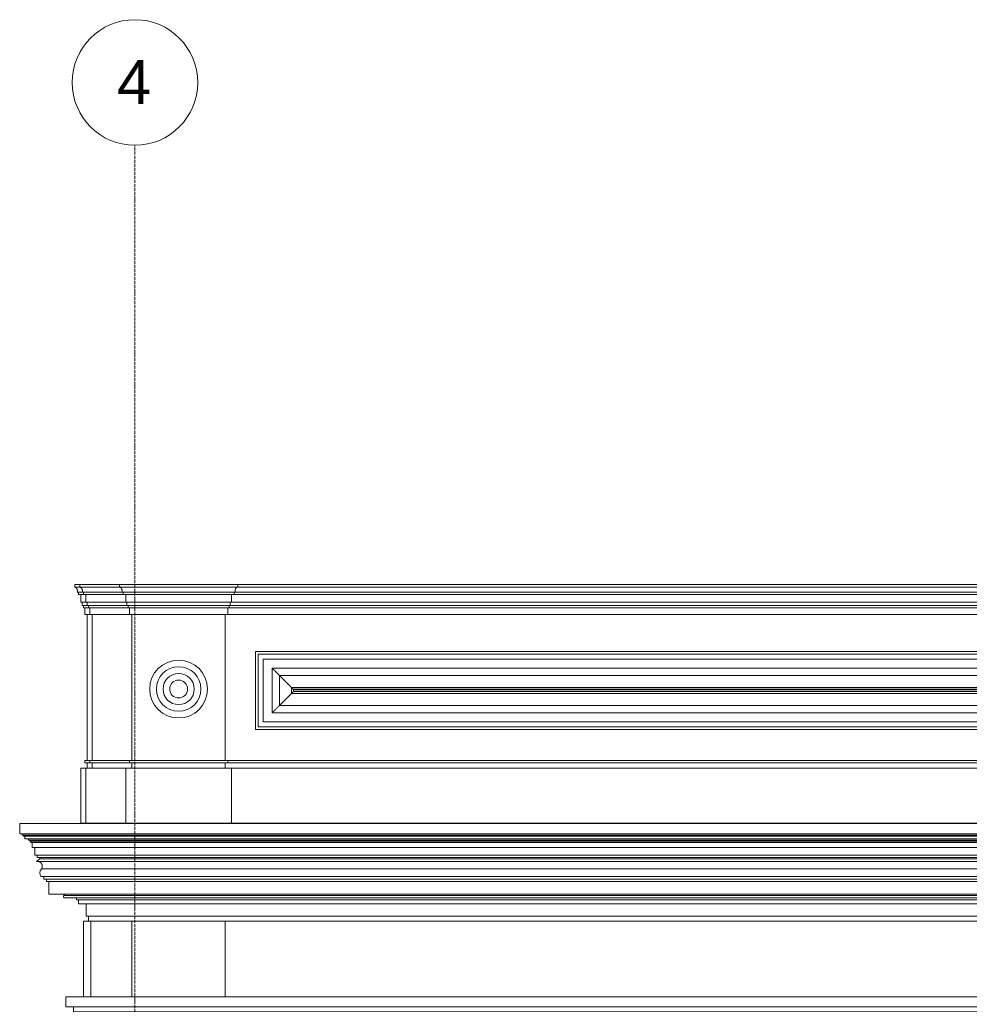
# Model space of a CAD drawing. Header units: millimetres. Extents: x -5998 to 62014, y -2232 to 8822.
# Tile 10 of 21: x -3633 to 148, y 4608 to 8528. Entities that reach past the tile are written whole.
import ezdxf

# ---------------------------------------------------------------- set-up
doc = ezdxf.new("R2010")
doc.units = ezdxf.units.MM
doc.linetypes.add('_Traço - ponto', pattern=[16, 12, -2, 0, -2])
for name, color, linetype, lineweight in [('A-GENM', 13, 'Continuous', 18), ('A-WALL', 113, 'Continuous', 18), ('S-GRID', 1, 'Continuous', 9), ('S-GRID-IDEN', 1, 'Continuous', 9)]:
    doc.layers.add(name, color=color, linetype=linetype, lineweight=lineweight)
doc.styles.add('Arial_2', font='arial.ttf', dxfattribs={"height": 175})

# ---------------------------------------------------------------- blocks, each defined once
blk = doc.blocks.new('Generic Models 18 - Generic Models 18-3077073-ELEVAÇÃO 3 - FACHADA DE IMPLANTAÇÃO')
at = {"layer": 'A-GENM'}
for p, q in [((-2693.7, 6013.1), (6136.3, 6013.1)), ((-2693.7, 5703.1), (-2693.7, 6013.1)), ((6126.1, 6002.9), (-2683.5, 6002.9)), ((-2683.5, 6002.9), (-2683.5, 5713.3)), ((6106.1, 5982.9), (-2663.5, 5982.9)), ((-2663.5, 5982.9), (-2663.5, 5733.3)), ((6070.4, 5947.2), (-2627.7, 5947.2)), ((-2627.7, 5947.2), (-2627.7, 5769.1)), ((-2598.1, 5917.6), (6040.8, 5917.6)), ((-2598.1, 5798.6), (-2598.1, 5917.6)), ((-2550.5, 5869.9), (5993.1, 5869.9)), ((-2550.5, 5846.3), (-2550.5, 5869.9)), ((5993.1, 5846.3), (-2550.5, 5846.3)), ((-2543, 5862.4), (5985.6, 5862.4)), ((-2543, 5853.8), (-2543, 5862.4)), ((5985.6, 5853.8), (-2543, 5853.8)), ((5984.6, 5861.4), (-2542, 5861.4)), ((-2542, 5861.4), (-2542, 5854.8)), ((5984.6, 5861.4), (-2542, 5861.4)), ((-2542, 5861.4), (-2542, 5854.8)), ((-2542, 5854.8), (5984.6, 5854.8)), ((5984.6, 5854.8), (-2542, 5854.8)), ((-2627.7, 5769.1), (6070.4, 5769.1)), ((6040.8, 5798.6), (-2598.1, 5798.6)), ((6106.1, 5733.3), (-2663.5, 5733.3)), ((-2693.7, 5703.1), (6136.3, 5703.1)), ((6126.1, 5713.3), (-2683.5, 5713.3))]:
    blk.add_line(p, q, dxfattribs=at)
for points, knots in [([(-2627.7, 5947.2), (-2625.6, 5945.1), (-2622.3, 5941.8), (-2617.4, 5936.9), (-2613.6, 5933.1), (-2609.7, 5929.2), (-2604.5, 5923.9), (-2600.7, 5920), (-2598.1, 5917.6)], [0, 0, 0, 0, 0.25, 0.375, 0.5, 0.625, 0.75, 1, 1, 1, 1]), ([(-2550.5, 5869.9), (-2549.5, 5868.9), (-2547.6, 5867), (-2545.7, 5865.1), (-2544.4, 5863.8), (-2543.5, 5863), (-2543.1, 5862.5), (-2542.9, 5862.3)], [0, 0, 0, 0, 0.1666667, 0.3333333, 0.4166667, 0.5, 0.6167262, 0.6167262, 0.6167262, 0.6167262]), ([(-2550.5, 5846.3), (-2549.5, 5847.3), (-2547.6, 5849.2), (-2545.7, 5851.1), (-2544.4, 5852.4), (-2543.5, 5853.2), (-2543.1, 5853.7), (-2542.9, 5853.9)], [0, 0, 0, 0, 0.1666667, 0.3333333, 0.4166667, 0.5, 0.6167262, 0.6167262, 0.6167262, 0.6167262]), ([(-2627.7, 5769.1), (-2625.7, 5771.1), (-2622.3, 5774.4), (-2617.4, 5779.3), (-2613.6, 5783.1), (-2609.7, 5787), (-2604.5, 5792.3), (-2600.6, 5796.1), (-2598.1, 5798.6)], [0, 0, 0, 0, 0.25, 0.375, 0.5, 0.625, 0.75, 1, 1, 1, 1])]:
    blk.add_open_spline(points, degree=3, knots=knots, dxfattribs=at)
for points in [[(-2598.1, 5917.6), (-2593, 5912.5), (-2582.7, 5902), (-2566.3, 5885.8), (-2555.8, 5875.1), (-2550.5, 5869.9)], [(-2598.1, 5798.6), (-2593.1, 5803.7), (-2582.6, 5814.1), (-2566.4, 5830.4), (-2555.7, 5841), (-2550.5, 5846.3)]]:
    blk.add_open_spline(points, degree=3, dxfattribs=at)
blk = doc.blocks.new('Generic Models 19 - Generic Models 19-3087287-ELEVAÇÃO 3 - FACHADA DE IMPLANTAÇÃO')
at = {"layer": 'A-GENM'}
for p, q in [((-3413.8, 6279.4), (-3393.8, 6279.4)), ((-3413.8, 6279.4), (-3413.8, 6269.4)), ((-3393.8, 6279.4), (-3235.6, 6279.4)), ((-3393.8, 6269.4), (-3393.8, 6279.4)), ((-3235.6, 6279.4), (-2764.1, 6279.4)), ((-3235.6, 6269.4), (-3235.6, 6279.4)), ((-2764.1, 6279.4), (6207, 6279.4)), ((-2764.1, 6269.4), (-2764.1, 6279.4)), ((-3393.8, 6269.4), (-3413.8, 6269.4)), ((-3383.8, 6249.4), (-3403.8, 6249.4)), ((-3398.8, 6249.4), (-3398.8, 6239.4)), ((-3378.8, 6239.4), (-3398.8, 6239.4)), ((-3235.6, 6269.4), (-3393.8, 6269.4)), ((-3388.8, 6239.4), (-3388.8, 6210)), ((-3225.6, 6249.4), (-3383.8, 6249.4)), ((-3378.8, 6239.4), (-3378.8, 6249.4)), ((-3220.6, 6239.4), (-3378.8, 6239.4)), ((-3368.8, 6210), (-3368.8, 6239.4)), ((-2764.1, 6269.4), (-3235.6, 6269.4)), ((-2774.1, 6249.4), (-3225.6, 6249.4)), ((-3220.6, 6239.4), (-3220.6, 6249.4)), ((-2779.1, 6239.4), (-3220.6, 6239.4)), ((-3210.6, 6210), (-3210.6, 6239.4)), ((-2789.1, 6210), (-2789.1, 6239.4)), ((-2779.1, 6239.4), (-2779.1, 6249.4)), ((6222, 6239.4), (-2779.1, 6239.4)), ((6217, 6249.4), (-2774.1, 6249.4)), ((6207, 6269.4), (-2764.1, 6269.4)), ((-3368.8, 6210), (-3388.8, 6210)), ((-3383.8, 6210), (-3383.8, 6196.5)), ((-3363.8, 6196.5), (-3383.8, 6196.5)), ((-3378.8, 6196.5), (-3378.8, 6186.9)), ((-3210.6, 6210), (-3368.8, 6210)), ((-3363.8, 6196.5), (-3363.8, 6210)), ((-3205.6, 6196.5), (-3363.8, 6196.5)), ((-3358.8, 6186.9), (-3358.8, 6196.5)), ((-2789.1, 6210), (-3210.6, 6210)), ((-3205.6, 6196.5), (-3205.6, 6210)), ((-2794.1, 6196.5), (-3205.6, 6196.5)), ((-3200.6, 6186.9), (-3200.6, 6196.5)), ((-2799.1, 6186.9), (-2799.1, 6196.5)), ((-2794.1, 6196.5), (-2794.1, 6210)), ((6237, 6196.5), (-2794.1, 6196.5)), ((6232, 6210), (-2789.1, 6210)), ((-3358.8, 6186.9), (-3378.8, 6186.9)), ((-3373.8, 6186.9), (-3373.8, 6160.6)), ((-3353.8, 6160.6), (-3373.8, 6160.6)), ((-3363.8, 5579.1), (-3363.8, 6160.6)), ((-3200.6, 6186.9), (-3358.8, 6186.9)), ((-3353.8, 6160.6), (-3353.8, 6186.9)), ((-3195.6, 6160.6), (-3353.8, 6160.6)), ((-2799.1, 6186.9), (-3200.6, 6186.9)), ((-3195.6, 6160.6), (-3195.6, 6186.9)), ((-2804.1, 6160.6), (-3195.6, 6160.6)), ((-3185.6, 6160.6), (-3185.6, 5579.1)), ((-2814.1, 5579.1), (-2814.1, 6160.6)), ((-2804.1, 6160.6), (-2804.1, 6186.9)), ((6247, 6160.6), (-2804.1, 6160.6)), ((6242, 6186.9), (-2799.1, 6186.9)), ((-3373.8, 5569.1), (-3373.8, 5579.1)), ((-3353.8, 5579.1), (-3373.8, 5579.1)), ((-3373.8, 5569.1), (-3353.8, 5569.1)), ((-3363.8, 5549.1), (-3363.8, 5569.1)), ((-3353.8, 5569.1), (-3353.8, 5579.1)), ((-3195.6, 5579.1), (-3353.8, 5579.1)), ((-3353.8, 5569.1), (-3195.6, 5569.1)), ((-3195.6, 5569.1), (-3195.6, 5579.1)), ((-2804.1, 5579.1), (-3195.6, 5579.1)), ((-3195.6, 5569.1), (-2804.1, 5569.1)), ((-3185.6, 5569.1), (-3185.6, 5549.1)), ((-2814.1, 5549.1), (-2814.1, 5569.1)), ((-2804.1, 5569.1), (-2804.1, 5579.1)), ((6247, 5579.1), (-2804.1, 5579.1)), ((-2804.1, 5569.1), (6247, 5569.1)), ((-3388.8, 5329.1), (-3388.8, 5549.1)), ((-3368.8, 5549.1), (-3388.8, 5549.1)), ((-3368.8, 5329.1), (-3368.8, 5549.1)), ((-3210.6, 5549.1), (-3368.8, 5549.1)), ((-3210.6, 5329.1), (-3210.6, 5549.1)), ((-2789.1, 5549.1), (-3210.6, 5549.1)), ((-2789.1, 5329.1), (-2789.1, 5549.1)), ((6232, 5549.1), (-2789.1, 5549.1)), ((-3388.8, 5329.1), (-3368.8, 5329.1)), ((-3368.8, 5329.1), (-3210.6, 5329.1)), ((-3363.8, 5328.7), (-3363.8, 5329.1)), ((-3210.6, 5329.1), (-2789.1, 5329.1)), ((-3185.6, 5329.1), (-3185.6, 5328.7)), ((-2814.1, 5328.7), (-2814.1, 5329.1)), ((-2789.1, 5329.1), (6232, 5329.1))]:
    blk.add_line(p, q, dxfattribs=at)
for radius, start, end in [(115.2, 90, 270), (115.2, 270, 90), (88.6, 90, 270), (62.1, 90, 270), (88.6, 270, 90), (62.1, 270, 90), (35.6, 90, 270), (35.6, 270, 90)]:
    blk.add_arc((-2999.8, 5863.5), radius, start, end, dxfattribs=at)
for points, knots in [([(-3412, 6269.4), (-3410.8, 6268.8), (-3408.6, 6267.3), (-3406.4, 6264.9), (-3404.9, 6262.7), (-3403.8, 6260.3), (-3402.5, 6255.9), (-3402.9, 6251.8), (-3403.8, 6249.4)], [-1, -1, -1, -1, -0.833333, -0.666667, -0.583333, -0.5, -0.333333, 0, 0, 0, 0]), ([(-3383.8, 6249.4), (-3382.9, 6251.8), (-3382.5, 6255.9), (-3383.8, 6260.3), (-3384.9, 6262.7), (-3386.4, 6264.9), (-3388.6, 6267.3), (-3390.8, 6268.8), (-3392, 6269.4)], [0, 0, 0, 0, 0.333333, 0.5, 0.583333, 0.666667, 0.833333, 1, 1, 1, 1]), ([(-3225.6, 6249.4), (-3224.8, 6251.8), (-3224.4, 6255.9), (-3225.7, 6260.3), (-3226.8, 6262.7), (-3228.2, 6264.9), (-3230.5, 6267.3), (-3232.7, 6268.8), (-3233.9, 6269.4)], [0, 0, 0, 0, 0.333333, 0.5, 0.583333, 0.666667, 0.833333, 1, 1, 1, 1]), ([(-2774.1, 6249.4), (-2774.9, 6251.8), (-2775.3, 6255.9), (-2774, 6260.3), (-2772.9, 6262.7), (-2771.5, 6264.9), (-2769.2, 6267.3), (-2767, 6268.8), (-2765.8, 6269.4)], [0, 0, 0, 0, 0.333333, 0.5, 0.583333, 0.666667, 0.833333, 1, 1, 1, 1])]:
    blk.add_open_spline(points, degree=3, knots=knots, dxfattribs=at)
blk = doc.blocks.new('Generic Models 17 - Generic Models 17-3093004-ELEVAÇÃO 3 - FACHADA DE IMPLANTAÇÃO')
at = {"layer": 'A-GENM'}
for p, q in [((-3378.9, 4638.7), (-3378.9, 4938.7)), ((-3358.6, 4938.7), (-3378.9, 4938.7)), ((-2814.1, 4938.7), (-3185.6, 4938.7)), ((-3185.6, 4938.7), (-3185.6, 4638.7)), ((-2814.1, 4638.7), (-2814.1, 4938.7))]:
    blk.add_line(p, q, dxfattribs=at)
blk = doc.blocks.new('ORNAMENTO SUPERIOR - ORNAMENTO SUPERIOR-4323885-ELEVAÇÃO 3 - FACHADA DE IMPLANTAÇÃO')
at = {"layer": 'A-GENM'}
for p, q in [((-3632.7, 5328.7), (7054.9, 5328.7)), ((-3632.7, 5328.7), (-3632.7, 5287.4)), ((7054.9, 5287.4), (-3632.7, 5287.4)), ((-3622.7, 5287.4), (-3622.7, 5282.4)), ((7044.9, 5282.4), (-3622.7, 5282.4)), ((-3617.7, 5282.4), (-3617.7, 5277.4)), ((7039.9, 5277.4), (-3617.7, 5277.4)), ((-3612.7, 5277.4), (-3612.7, 5267.4)), ((7034.9, 5267.4), (-3612.7, 5267.4)), ((-3597.7, 5267.4), (-3597.7, 5262.4)), ((7019.9, 5262.4), (-3597.7, 5262.4)), ((-3592.7, 5262.4), (-3592.7, 5257.4)), ((7014.9, 5257.4), (-3592.7, 5257.4)), ((-3587.7, 5257.4), (-3587.7, 5252.4)), ((7009.9, 5252.4), (-3587.7, 5252.4)), ((-3582.7, 5252.4), (-3582.7, 5232.4)), ((7004.9, 5232.4), (-3582.7, 5232.4)), ((-3572.7, 5232.4), (-3572.7, 5202.4)), ((6994.9, 5202.4), (-3572.7, 5202.4)), ((-3552.7, 5187.4), (-3566.4, 5176.7)), ((-3566.4, 5176.7), (6988.6, 5176.7)), ((-3562.7, 5202.4), (-3562.7, 5192.4)), ((6984.9, 5192.4), (-3562.7, 5192.4)), ((-3552.7, 5192.4), (-3552.7, 5187.4)), ((-3552.7, 5187.4), (6974.9, 5187.4)), ((-3545.9, 5147.5), (6968.2, 5147.5)), ((6968.8, 5116.7), (-3546.6, 5116.7)), ((-3536.6, 5116.7), (-3536.6, 5106.7)), ((6958.8, 5106.7), (-3536.6, 5106.7)), ((-3526.6, 5106.7), (-3526.6, 5096.7)), ((6948.8, 5096.7), (-3526.6, 5096.7)), ((-3516.6, 5096.7), (-3516.6, 5046.7)), ((6938.8, 5046.7), (-3516.6, 5046.7)), ((-3456.6, 5041.7), (6878.8, 5041.7)), ((-3452.5, 5031.7), (6874.7, 5031.7)), ((-3406.6, 5031.7), (-3406.6, 5023.7)), ((6828.8, 5023.7), (-3406.6, 5023.7)), ((-3398.6, 5023.7), (-3398.6, 5008.7)), ((6820.8, 5008.7), (-3398.6, 5008.7)), ((-3368.6, 5008.7), (-3368.6, 4958.7)), ((6790.8, 4958.7), (-3368.6, 4958.7)), ((-3358.6, 4958.7), (-3358.6, 4938.7)), ((-3185.6, 4938.7), (-3358.6, 4938.7)), ((6780.8, 4938.7), (-2814.1, 4938.7))]:
    blk.add_line(p, q, dxfattribs=at)
for points, knots in [([(-3557, 5176.7), (-3556.3, 5176.6), (-3554.9, 5176.1), (-3552.9, 5175.2), (-3550.9, 5174.1), (-3549.1, 5172.6), (-3547.4, 5171), (-3546, 5169.2), (-3544.8, 5167.2), (-3543.5, 5164.4), (-3542.5, 5160.7), (-3542.5, 5156), (-3543.6, 5151.5), (-3545.1, 5148.7), (-3545.9, 5147.5)], [0.2063355, 0.2063355, 0.2063355, 0.2063355, 0.25, 0.3, 0.35, 0.4, 0.45, 0.5, 0.55, 0.6, 0.7, 0.8, 0.9, 1, 1, 1, 1]), ([(-3456.6, 5041.7), (-3456.9, 5041.3), (-3457.5, 5040.6), (-3458.1, 5039.3), (-3458.4, 5038), (-3458.3, 5036.6), (-3458, 5035.5), (-3457.6, 5034.7), (-3457.2, 5034.1), (-3456.8, 5033.5), (-3456.3, 5033.1), (-3455.7, 5032.6), (-3455.1, 5032.3), (-3454.5, 5032), (-3453.6, 5031.7), (-3452.9, 5031.7), (-3452.5, 5031.7)], [0, 0, 0, 0, 0.1, 0.2, 0.3, 0.4, 0.5, 0.55, 0.6, 0.65, 0.7, 0.75, 0.8, 0.85, 0.9, 1, 1, 1, 1])]:
    blk.add_open_spline(points, degree=3, knots=knots, dxfattribs=at)
for points in [[(-3545.9, 5147.5), (-3547.3, 5146.1), (-3549.5, 5143.1), (-3551.7, 5137.8), (-3552.6, 5132.2), (-3552, 5126.5), (-3550, 5121.2), (-3547.9, 5118.1), (-3546.6, 5116.7)], [(-3454.6, 5046.7), (-3454.6, 5046), (-3454.8, 5044.8), (-3455.5, 5043.1), (-3456.2, 5042.1), (-3456.6, 5041.7)]]:
    blk.add_open_spline(points, degree=3, dxfattribs=at)
blk = doc.blocks.new('ORNAMENTO 2 - ORNAMENTO 2-4325827-ELEVAÇÃO 3 - FACHADA DE IMPLANTAÇÃO')
at = {"layer": 'A-GENM'}
for p, q in [((-3449, 4638.7), (2031.1, 4638.7)), ((-3449, 4598), (-3449, 4638.7)), ((2031.1, 4598), (-3449, 4598)), ((-3419, 4578), (-3419, 4598)), ((2031.1, 4578), (-3419, 4578)), ((-3370, 4561.3), (-3389.8, 4578)), ((-3370, 4507.7), (-3370, 4561.3)), ((-3185.6, 4561.3), (-3370, 4561.3)), ((2031.1, 4561.3), (-2814.1, 4561.3)), ((-3185.6, 4507.7), (-3370, 4507.7)), ((-3359.6, 4477.7), (-3359.6, 4507.7)), ((-3185.6, 4477.7), (-3359.6, 4477.7)), ((2031.1, 4507.7), (-2814.1, 4507.7)), ((2031.1, 4477.7), (-2814.1, 4477.7))]:
    blk.add_line(p, q, dxfattribs=at)
blk = doc.blocks.new('Grid - Head Grid-11506-ELEVAÇÃO 3 - FACHADA DE IMPLANTAÇÃO')
at = {"layer": 'S-GRID-IDEN'}
blk.add_circle((29896.1, 8278.5), 250, dxfattribs=at)

msp = doc.modelspace()

# ---------------------------------------------------------------- linework, layer by layer
at = {"layer": 'A-WALL'}
for p, q in [((-3343.8, 6160.6), (-3343.8, 5579.1)), ((-3343.8, 5569.1), (-3343.8, 5549.1)), ((-3348.9, 4638.7), (-3348.9, 4938.7))]:
    msp.add_line(p, q, dxfattribs=at)
at = {"layer": 'S-GRID', "linetype": '_Traço - ponto'}
msp.add_line((-3173.9, -2232.4), (-3173.9, 8028.5), dxfattribs=at)

# ---------------------------------------------------------------- block references
at = {"layer": 'A-GENM'}
for name in ['Generic Models 19 - Generic Models 19-3087287-ELEVAÇÃO 3 - FACHADA DE IMPLANTAÇÃO', 'Generic Models 18 - Generic Models 18-3077073-ELEVAÇÃO 3 - FACHADA DE IMPLANTAÇÃO', 'ORNAMENTO SUPERIOR - ORNAMENTO SUPERIOR-4323885-ELEVAÇÃO 3 - FACHADA DE IMPLANTAÇÃO', 'Generic Models 17 - Generic Models 17-3093004-ELEVAÇÃO 3 - FACHADA DE IMPLANTAÇÃO', 'ORNAMENTO 2 - ORNAMENTO 2-4325827-ELEVAÇÃO 3 - FACHADA DE IMPLANTAÇÃO']:
    msp.add_blockref(name, (0, 0), dxfattribs=at)
at = {"layer": 'S-GRID-IDEN'}
msp.add_blockref('Grid - Head Grid-11506-ELEVAÇÃO 3 - FACHADA DE IMPLANTAÇÃO', (-33070, 0), dxfattribs=at)

# ---------------------------------------------------------------- texts
at = {"layer": 'S-GRID-IDEN', "insert": (-3245.2, 8367.9), "char_height": 175, "width": 168.354, "attachment_point": 1, "style": 'Arial_2'}
msp.add_mtext('4', dxfattribs=at)

doc.saveas('drawing.dxf')
